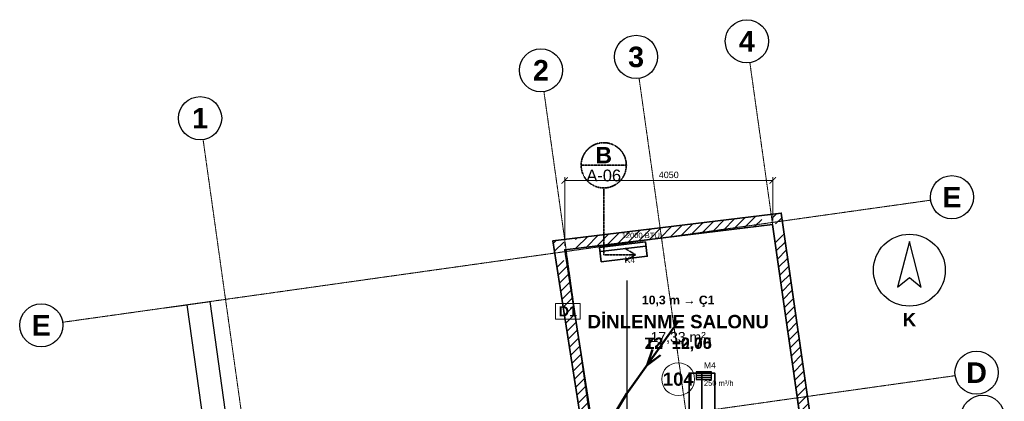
# Model space of a CAD drawing. Header units: millimetres. Extents: x -4770 to 15512, y -5017 to 16972.
# Tile 2 of 2: x -4770 to 14398, y 9550 to 16972. Entities that reach past the tile are written whole.
import ezdxf
from ezdxf.enums import TextEntityAlignment as Align

# ---------------------------------------------------------------- set-up
doc = ezdxf.new("R2010")
doc.units = ezdxf.units.MM
doc.linetypes.add('DASHDOT', pattern=[3.556, 2.54, -0.508, 0, -0.508])
doc.linetypes.add('DASHED', pattern=[1.524, 1.27, -0.254])
for name, color, linetype, lineweight in [('A-DUVAR-MEVCUT', 8, 'Continuous', 35), ('A-KESIT-HAT', 1, 'DASHDOT', 35), ('A-MAHAL', 250, 'Continuous', 18), ('A-TAVAN-SINIR', 150, 'Continuous', 25), ('A-TAVAN-YAZI', 150, 'Continuous', 13), ('A-YANGIN-KACIS', 3, 'Continuous', 50), ('A-YAZI', 7, 'Continuous', 13), ('A-ZEMIN-SINIR', 30, 'Continuous', 25), ('A-ZEMIN-YAZI', 30, 'Continuous', 13), ('G-AKS-BALON', 8, 'Continuous', 25), ('G-AKS-HAT', 8, 'DASHDOT', 18), ('G-KUZEY', 7, 'Continuous', 25), ('G-OLCU', 7, 'Continuous', 13), ('G-OLCU-ZINCIR', 7, 'Continuous', 13), ('M-HAVA-BESLEME', 3, 'Continuous', 35), ('M-HAVA-BRANSMAN', 3, 'DASHED', 18), ('M-HAVA-MENFEZ', 3, 'Continuous', 25), ('M-KLIMA-BAKIR', 4, 'Continuous', 25), ('M-KLIMA-DRENAJ', 4, 'DASHED', 18), ('M-KLIMA-IC', 4, 'Continuous', 35)]:
    doc.layers.add(name, color=color, linetype=linetype, lineweight=lineweight)
doc.styles.add('GYM', font='arial.ttf')
doc.styles.add('GYM-B', font='arialbd.ttf')
doc.styles.add('OpenSansCondensed-Light', font='OpenSansCondensed-Light.ttf')
doc.dimstyles.new('EZDXF', dxfattribs={"dimtxt": 0.25, "dimasz": 0.175, "dimexe": 0.375, "dimexo": 0.125, "dimgap": 0.1, "dimtad": 1, "dimlfac": 100, "dimzin": 12, "dimdsep": 46, "dimtxsty": 'OpenSansCondensed-Light', "dimblk": 'ARCHTICK', "dimcen": 2.5, "dimazin": 3, "dimtfac": 0.5, "dimtmove": 2, "dimatfit": 3})
doc.dimstyles.new('GYM-50', dxfattribs={"dimscale": 50, "dimtxt": 2.5, "dimasz": 2.5, "dimexe": 1.25, "dimexo": 1.5, "dimgap": 0.9, "dimtad": 1, "dimdec": 0, "dimtxsty": 'GYM', "dimblk": 'ARCHTICK', "dimcen": 2.5, "dimclrd": 7, "dimclre": 7, "dimclrt": 7, "dimazin": 3, "dimtfac": 1, "dimtmove": 0, "dimatfit": 3, "dimlwd": 18, "dimlwe": 13})

# ---------------------------------------------------------------- blocks, each defined once
blk = doc.blocks.new('G_KUZEY')
blk.add_lwpolyline([(0, 560), (-230, -330), (0, -140), (230, -330)], close=True)
blk.add_circle((0, 0), 700)
at = {"style": 'GYM-B'}
blk.add_text('K', height=260, dxfattribs=at).set_placement((0, -960), align=Align.MIDDLE_CENTER)
blk = doc.blocks.new('_ARCHTICK')
at = {"color": 0, "linetype": 'BYBLOCK', "const_width": 0.15}
blk.add_lwpolyline([(-0.5, -0.5), (0.5, 0.5)], dxfattribs=at)
blk = doc.blocks.new('M_MENFEZ_BESLEME')
for p, q in [((-150, 40), (150, 40)), ((-150, 0), (150, 0)), ((-150, -40), (150, -40))]:
    blk.add_line(p, q)
blk.add_lwpolyline([(-150, -75), (150, -75), (150, 75), (-150, 75)], close=True)
at = {"style": 'GYM'}
for tag, p, height in [('KOD', (0, 140), 120), ('DEBI', (0, -200), 105)]:
    blk.add_attdef(tag, p, '', height=height, dxfattribs=at)
blk = doc.blocks.new('M_KLIMA_IC')
blk.add_line((-450, -60), (450, -60))
blk.add_lwpolyline([(-450, -140), (450, -140), (450, 140), (-450, 140)], close=True)
at = {"style": 'GYM'}
for tag, p, height in [('KOD', (0, 215), 120), ('KAPASITE', (0, -270), 105)]:
    blk.add_attdef(tag, p, '', height=height, dxfattribs=at)

msp = doc.modelspace()

# ---------------------------------------------------------------- hatches: boundary and pattern name
at = {"layer": 'A-DUVAR-MEVCUT'}
h = msp.add_hatch(dxfattribs=at)
h.set_pattern_fill('ANSI31', scale=40)
h.paths.add_polyline_path([(11012, 4959), (11563, 1104), (11760.98784, 1132.29865), (11209.98784, 4987.29865)])
h.paths.add_polyline_path([(11353, 1092.99729), (11563, 1104), (11532.98444, 1314), (11735.01704, 1314), (11773, 1048.25716), (11773, 914.72839), (11377.37373, 894), (11353, 894)])
h.paths.add_polyline_path([(11563, 1104), (10456, 1046), (10466.46442, 846.27395), (11573.46442, 904.27395)])
h.paths.add_polyline_path([(10432.29032, 1256), (10456, 1046), (10666, 1057.00271), (10666, 856.72839), (10278.39157, 836.42009), (10275.47486, 862.25383), (10246, 838.72565), (10246, 1256)])
h.paths.add_polyline_path([(10456, 1046), (10400, 1542), (10201.26266, 1519.56191), (10257.26266, 1023.56191)])
h.paths.add_polyline_path([(10190, 1332), (10190, 1534.60563), (10400, 1542), (10423.70968, 1332)])
h.paths.add_polyline_path([(10400, 1542), (10116, 1532), (10123.03789, 1332.12387), (10407.03789, 1342.12387)])
h.paths.add_polyline_path([(10326, 1322), (10129.89105, 1322), (10116, 1532), (10326, 1539.39437)])
h.paths.add_polyline_path([(10116, 1532), (10150, 1018), (10349.56388, 1031.20072), (10315.56388, 1545.20072)])
h.paths.add_polyline_path([(9940, 850.36842), (10150, 1018), (10136.10895, 1228), (10360, 1228), (10360, 840.69587), (10278.39157, 836.42009), (10275.47486, 862.25383), (10207.50852, 808), (9940, 808)])
h.paths.add_polyline_path([(10150, 1018), (9527.47436, 521.07164), (9652.24609, 364.7642), (10274.77173, 861.69256)])
h.paths.add_polyline_path([(9317.47436, 322.81752), (9531, 498), (9527.47436, 521.07164), (9737.47436, 688.70322), (9737.47436, 408.70048), (9618.47696, 311.07164), (9317.47436, 311.07164)])
h.paths.add_polyline_path([(9527.47436, 521.07164), (9531, 498), (9728.70495, 528.21182), (9725.17931, 551.28346)])
h.paths.add_polyline_path([(9321, 325.71005), (9531, 498), (9527.47436, 521.07164), (9741, 691.51754), (9741, 411.59301), (9590.35551, 288), (9321, 288)])
h.paths.add_polyline_path([(9531, 498), (8924, 0), (9050.85552, -154.62108), (9657.85552, 343.37892)])
h.paths.add_polyline_path([(9134, -86.40699), (8995.54426, -200), (8714, -200), (8714, 0), (8924, 0), (9134, 172.28995)])
h.paths.add_polyline_path([(8924, 0), (3241, 0), (3241, -200), (8924, -200)])
h.paths.add_polyline_path([(3067.59807, 210), (3241, 0), (3451, 0), (3451, -200), (3146.77475, -200), (3031, -59.78993), (3031, 210)])
h.paths.add_polyline_path([(3241, 0), (1957, 1555), (1802.78013, 1427.65703), (3086.78013, -127.34297)])
h.paths.add_polyline_path([(1858.5625, 1345), (1957, 1555), (2130.40193, 1345)])
h.paths.add_polyline_path([(1957, 1555), (1732, 1075), (1913.09179, 990.11322), (2138.09179, 1470.11322)])
h.paths.add_polyline_path([(1522, 904.11387), (1522, 1106.32697), (1732, 1075), (1830.4375, 1285), (1942, 1285), (1942, 1051.78408), (1854.44496, 865), (1784.19936, 865)])
h.paths.add_polyline_path([(1732, 1075), (579, 1247), (549.49132, 1049.18888), (1702.49132, 877.18888)])
h.paths.add_polyline_path([(557.26033, 1457), (579, 1247), (789, 1215.67303), (789, 1037), (631.19936, 1037), (396.03926, 1072.08026), (369, 1333.27294), (369, 1457)])
h.paths.add_polyline_path([(579, 1247), (0, 6840), (-198.93685, 6819.40561), (380.06315, 1226.40561)])
h.paths.add_polyline_path([(210, 6856.82218), (0, 6840), (21.73967, 6630), (-179.32916, 6630), (-210, 6926.27294), (-210, 7023.81848), (116.83741, 7050), (210, 7050)])
h.paths.add_polyline_path([(0, 6840), (1136, 6931), (1120.03003, 7130.36138), (-15.96997, 7039.36138)])
h.paths.add_polyline_path([(1094.75781, 7141), (1136, 6931), (926, 6914.17782), (926, 7141)])
h.paths.add_polyline_path([(1136, 6931), (853, 8372), (656.74886, 8333.45796), (939.74886, 6892.45796)])
h.paths.add_polyline_path([(1063, 8394.4824), (853, 8372), (894.24219, 8162), (690.42172, 8162), (643, 8403.46539), (643, 8550.6605), (935.73101, 8582), (1063, 8582)])
h.paths.add_polyline_path([(853, 8372), (6392, 8965), (6370.70986, 9163.8636), (831.70986, 8570.8636)])
h.paths.add_polyline_path([(6359.19864, 9175), (6392, 8965), (6182, 8942.5176), (6182, 9175)])
h.paths.add_polyline_path([(6392, 8965), (5840, 12499), (5642.39599, 12468.13486), (6194.39599, 8934.13486)])
h.paths.add_polyline_path([(6050, 12524.49073), (5840, 12499), (5872.80136, 12289), (5670.37631, 12289), (5630, 12547.49617), (5630, 12674.9773), (5910.28884, 12709), (6050, 12709)])
h.paths.add_polyline_path([(5840, 12499), (9885, 12990), (9860.90001, 13188.54267), (5815.90001, 12697.54267)])
h.paths.add_polyline_path([(9915.16355, 12780), (9885, 12990), (9675, 12964.50927), (9675, 13165.9773), (9955.28884, 13200), (10056.88905, 13200), (10095, 12934.6698), (10095, 12780)])
h.paths.add_polyline_path([(9885, 12990), (10491, 8771), (10688.96826, 8799.43536), (10082.96826, 13018.43536)])
h.paths.add_polyline_path([(10500.33896, 8561), (10473, 8753), (10281, 8725.32836), (10281, 8741.19293), (10491, 8771), (10460.83645, 8981), (10662.88905, 8981), (10701, 8715.6698), (10701, 8598.80247), (10697.05334, 8598.24229), (10701, 8570.52514), (10701, 8561)])
h.paths.add_polyline_path([(10491, 8771), (8314, 8462), (8342.10598, 8263.98471), (10519.10598, 8572.98471)])
h.paths.add_polyline_path([(8524, 8472.10401), (8329, 8444), (8356.21177, 8252), (8346.09066, 8252), (8314, 8462), (8524, 8491.80707)])
h.paths.add_polyline_path([(8314, 8462), (8485.61987, 7338.92633), (8683.32482, 7369.13815), (8511.70495, 8492.21182)])
h.paths.add_polyline_path([(8455.85699, 7548.92633), (8485.61987, 7338.92633), (8453.52921, 7548.92633)])
h.paths.add_polyline_path([(8485.61987, 7338.92633), (8329, 8444), (8130.97892, 8415.93487), (8287.59879, 7310.8612)])
h.paths.add_polyline_path([(8539, 8474.26586), (8329, 8444), (8358.76288, 8234), (8348.84129, 8234), (8314, 8462), (8539, 8493.93615)])
h.paths.add_polyline_path([(8329, 8444), (10473, 8753), (10444.47015, 8950.95466), (8300.47015, 8641.95466)])
h.paths.add_polyline_path([(10502.90199, 8543), (10473, 8753), (10263, 8722.73414), (10263, 8738.63803), (10491, 8771), (10463.4219, 8963), (10665.4745, 8963), (10683, 8840.98663), (10683, 8543)])
h.paths.add_polyline_path([(10473, 8753), (10996, 5080), (11194.00282, 5108.1937), (10671.00282, 8781.1937)])
h.paths.add_polyline_path([(11024.72088, 4870), (11012, 4959), (10786, 4926.84981), (10786, 5050.16768), (10996, 5080), (10966.09801, 5290), (11168.11534, 5290), (11206, 5023.93814), (11206, 4870)])
h.paths.add_polyline_path([(10996, 5080), (8876.81642, 4778.95156), (8904.94574, 4580.93959), (11024.12932, 4881.98803)])
h.paths.add_polyline_path([(9086.81642, 4685.12827), (8895.31677, 4657.88601), (8876.81642, 4778.95156), (9086.81642, 4808.78389)])
h.paths.add_polyline_path([(8876.81642, 4778.95156), (8895.31677, 4657.88601), (9093.02171, 4688.09783), (9074.52136, 4809.16338)])
h.paths.add_polyline_path([(9105.31677, 4687.76008), (8895.31677, 4657.88601), (8876.81642, 4778.95156), (9105.31677, 4811.41202)])
h.paths.add_polyline_path([(8895.31677, 4657.88601), (11012, 4959), (10983.8321, 5157.00649), (8867.14886, 4855.8925)])
h.paths.add_polyline_path([(11042.01556, 4749), (11012, 4959), (10802, 4929.12593), (10802, 5052.44061), (10996, 5080), (10983.32725, 5169), (11185.34458, 5169), (11222, 4911.57103), (11222, 4910.09728), (11221.04179, 4909.96115), (11222, 4903.25716), (11222, 4749)])

# ---------------------------------------------------------------- linework, layer by layer
msp.add_lwpolyline([(11221.04179, 4909.96115), (11791.94357, 915.72091), (10278.39157, 836.42009), (10275.47486, 862.25383), (9742.65371, 436.93168), (9745.91018, 415.62146), (8995.54426, -200), (3146.77475, -200), (2003.97522, 1183.99787), (1849.85398, 855.2059), (396.03926, 1072.08026), (-220.01508, 7023.01622), (896.54259, 7112.45878), (614.68743, 8547.62938), (6162.00312, 9141.51965), (5610.45834, 12672.60525), (10055.14799, 13212.12135), (10717.45096, 8601.13749), (10697.05334, 8598.24229), (11222.20569, 4910.1265)], close=True, dxfattribs=at)
msp.add_lwpolyline([(6392, 8965), (5840, 12499), (9885, 12990), (10491, 8771)], dxfattribs=at)
at = {"layer": 'A-KESIT-HAT'}
for p, q in [((6160, 14140), (7040, 14140)), ((6600, 13700), (6600, 12400)), ((7220, 12400), (7020, 12520)), ((6600, 12400), (7220, 12400)), ((7220, 12400), (7020, 12280))]:
    msp.add_line(p, q, dxfattribs=at)
msp.add_circle((6600, 14140), 440, dxfattribs=at)
at = {"layer": 'A-MAHAL'}
msp.add_lwpolyline([(5660, 11150), (6140, 11150), (6140, 11450), (5660, 11450)], close=True, dxfattribs=at)
msp.add_circle((8050, 9980), 320, dxfattribs=at)
at = {"layer": 'A-TAVAN-SINIR'}
msp.add_lwpolyline([(5550, 8520), (5550, 8874.85629), (6392, 8965), (5840, 12499), (9885, 12990), (10491, 8771), (8722.62783, 8520)], close=True, dxfattribs=at)
at = {"layer": 'A-YANGIN-KACIS'}
for q in [(7546.58535, 10559.96356), (7702.42433, 10448.65)]:
    msp.add_line((7445.37713, 10253.52798), q, dxfattribs=at)
msp.add_lwpolyline([(8050, 11100), (7050, 9700), (6550, 8880), (5000, 8100), (2600, 6500), (450, 4350)], dxfattribs=at)
at = {"layer": 'A-ZEMIN-SINIR'}
msp.add_lwpolyline([(5550, 8520), (5550, 8874.85629), (6392, 8965), (5840, 12499), (9885, 12990), (10491, 8771), (8722.62783, 8520)], close=True, dxfattribs=at)
at = {"layer": 'G-AKS-BALON'}
for centre in [(9386.42289, 16552.01029), (7229.60505, 16248.88931), (5377.23919, 15988.55627), (-1258.20667, 15056.00517), (13378.20927, 13519.68238), (-4350.23863, 11028.11152), (13857.833, 10106.98224), (13978.16993, 9250.74044)]:
    msp.add_circle(centre, 420, dxfattribs=at)
at = {"layer": 'G-AKS-HAT'}
for p, q in [((12090.07894, -2685.5021), (9444.87559, 16136.0977)), ((9933.2611, -2988.62308), (7288.05775, 15832.97672)), ((8080.89524, -3248.95612), (5435.6919, 15572.64368)), ((1445.44938, -4181.50722), (-1199.75397, 14640.09258)), ((-3934.32604, 11086.56422), (12962.29668, 13461.22968)), ((-3454.70232, 7673.86408), (13441.92041, 10048.52954))]:
    msp.add_line(p, q, dxfattribs=at)
at = {"layer": 'M-HAVA-BESLEME'}
msp.add_lwpolyline([(60, 6950), (1060, 6950), (1060, 7350), (1860, 7350), (1860, 4950), (4060, 4950), (4060, 7350), (7960, 7350), (7960, 9250), (8260, 9250), (8260, 10100), (8760, 10100), (8760, 8750), (8460, 8750), (8460, 6850), (4560, 6850), (4560, 4450), (1360, 4450), (1360, 6450), (560, 6450), (560, 6300), (60, 6300)], close=True, dxfattribs=at)
msp.add_lwpolyline([(310, 6300), (310, 6700), (1310, 6700), (1310, 7100), (1610, 7100), (1610, 4700), (4310, 4700), (4310, 7100), (8210, 7100), (8210, 9000), (8510, 9000), (8510, 10100)], dxfattribs=at)
at = {"layer": 'M-HAVA-BRANSMAN'}
for p in [(8510, 10050), (8550, 10050)]:
    msp.add_line(p, (8550, 10050), dxfattribs=at)
at = {"layer": 'M-KLIMA-BAKIR'}
msp.add_lwpolyline([(7050, 11900), (7050, 9100), (8050, 8580), (9450, 7620), (11200, 6300), (11900, 6100)], dxfattribs=at)
at = {"layer": 'M-KLIMA-DRENAJ'}
msp.add_lwpolyline([(7050, 11900), (7050, 9100), (8050, 8520), (9400, 7560), (11100, 6200), (11600, 5900)], dxfattribs=at)

# ---------------------------------------------------------------- block references
at = {"layer": 'G-KUZEY'}
msp.add_blockref('G_KUZEY', (12550, 12100), dxfattribs=at)
at = {"layer": 'M-HAVA-MENFEZ'}
msp.add_blockref('M_MENFEZ_BESLEME', (8550, 10050), dxfattribs=at).add_auto_attribs({'KOD': 'M4', 'DEBI': '250 m³/h'})
at = {"layer": 'M-KLIMA-IC'}
ref = msp.add_blockref('M_KLIMA_IC', (6982, 12456), dxfattribs=dict(at, rotation=186.9))
ref.add_attrib('KOD', 'K4', (7007.82942, 12242.55717), dxfattribs={"layer": '0', "height": 120, "style": 'GYM'})
ref.add_attrib('KAPASITE', '12000 BTU', (6949.56305, 12724.04448), dxfattribs={"layer": '0', "height": 105, "style": 'GYM'})

# ---------------------------------------------------------------- texts
at = {"layer": 'A-KESIT-HAT'}
for s, height, style, p in [('B', 316.8, 'GYM-B', (6600, 14338)), ('A-06', 228.8, 'GYM', (6600, 13942))]:
    msp.add_text(s, height=height, dxfattribs=dict(at, style=style)).set_placement(p, align=Align.MIDDLE_CENTER)
at = {"layer": 'A-MAHAL', "style": 'GYM-B'}
for s, height, p in [('D1', 200, (5900, 11300)), ('104', 256, (8050, 9980))]:
    msp.add_text(s, height=height, dxfattribs=at).set_placement(p, align=Align.MIDDLE_CENTER)
at = {"layer": 'A-TAVAN-YAZI', "style": 'GYM-B'}
msp.add_text('T2  +2,75', height=220, dxfattribs=at).set_placement((8050, 10680), align=Align.MIDDLE_CENTER)
at = {"layer": 'A-YANGIN-KACIS', "style": 'GYM-B'}
msp.add_text('10,3 m → Ç1', height=170, dxfattribs=at).set_placement((8050, 11520), align=Align.MIDDLE_CENTER)
at = {"layer": 'A-YAZI'}
for s, height, style, p in [('DİNLENME SALONU', 260, 'GYM-B', (8050, 11100)), ('17,33 m²', 195, 'GYM', (8050, 10800))]:
    msp.add_text(s, height=height, dxfattribs=dict(at, style=style)).set_placement(p, align=Align.MIDDLE_CENTER)
at = {"layer": 'A-ZEMIN-YAZI', "style": 'GYM-B'}
msp.add_text('Z3  ±0,00', height=220, dxfattribs=at).set_placement((8050, 10680), align=Align.MIDDLE_CENTER)
at = {"layer": 'G-AKS-BALON', "style": 'GYM-B'}
for s, p in [('4', (9386.42289, 16552.01029)), ('3', (7229.60505, 16248.88931)), ('2', (5377.23919, 15988.55627)), ('1', (-1258.20667, 15056.00517)), ('E', (13378.20927, 13519.68238)), ('E', (-4350.23863, 11028.11152)), ('D', (13857.833, 10106.98224))]:
    msp.add_text(s, height=399, dxfattribs=at).set_placement(p, align=Align.MIDDLE_CENTER)

# ---------------------------------------------------------------- dimensions: what is measured, and where the dimension line sits
at = {"layer": 'G-OLCU'}
msp.add_linear_dim(base=(5840, 13845), p1=(5840, 12500), p2=(9890, 12990), dimstyle='GYM-50', dxfattribs=at).render()
at = {"layer": 'G-OLCU-ZINCIR'}
for base, p1 in [((650.79886, -700.93475), (-240.4424, -826.19055)), ((-1028.54555, 8014.83818), (-1474.16618, 7952.21028))]:
    msp.add_linear_dim(base=base, p1=p1, p2=(-1953.78991, 11364.91042), angle=98, dimstyle='EZDXF', dxfattribs=at).render()

doc.saveas('drawing.dxf')
